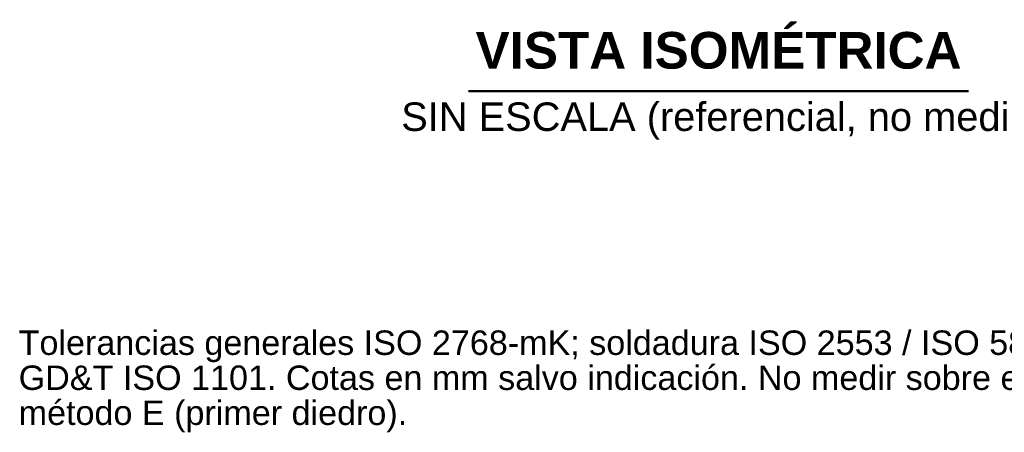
# Model space of a CAD drawing. Header units: millimetres. Extents: x 0 to 841, y 0 to 594.
# Tile 207 of 226: x 651 to 772, y 183 to 234. Entities that reach past the tile are written whole.
import ezdxf
from ezdxf.enums import TextEntityAlignment as Align

# ---------------------------------------------------------------- set-up
doc = ezdxf.new("R2010")
doc.units = ezdxf.units.MM
doc.layers.add('TXT', color=7, linetype='CONTINUOUS', lineweight=25)
doc.layers.add('VIS', color=7, linetype='CONTINUOUS', lineweight=50)
doc.styles.add('STD', font='LiberationSans-Regular.ttf')
doc.styles.add('STDB', font='LiberationSans-Bold.ttf')

msp = doc.modelspace()

# ---------------------------------------------------------------- linework, layer by layer
at = {"layer": 'VIS'}
msp.add_line((706.29, 225.3), (767.71, 225.3), dxfattribs=at)

# ---------------------------------------------------------------- texts
at = {"layer": 'TXT', "style": 'STDB'}
msp.add_text('VISTA ISOMÉTRICA', height=4.5, dxfattribs=at).set_placement((737, 226.7), align=Align.BOTTOM_CENTER)
at = {"layer": 'TXT', "style": 'STD'}
msp.add_text('SIN ESCALA (referencial, no medir)', height=3.5, dxfattribs=at).set_placement((737, 223.9), align=Align.TOP_CENTER)
for s, p in [('Tolerancias generales ISO 2768-mK; soldadura ISO 2553 / ISO 5817; rugosidad ISO 1302;', (651, 192)), ('GD&T ISO 1101. Cotas en mm salvo indicación. No medir sobre el plano. Proyección:', (651, 187.7)), ('método E (primer diedro).', (651, 183.4))]:
    msp.add_text(s, height=3, dxfattribs=at).set_placement(p, align=Align.BOTTOM_LEFT)

doc.saveas('drawing.dxf')
